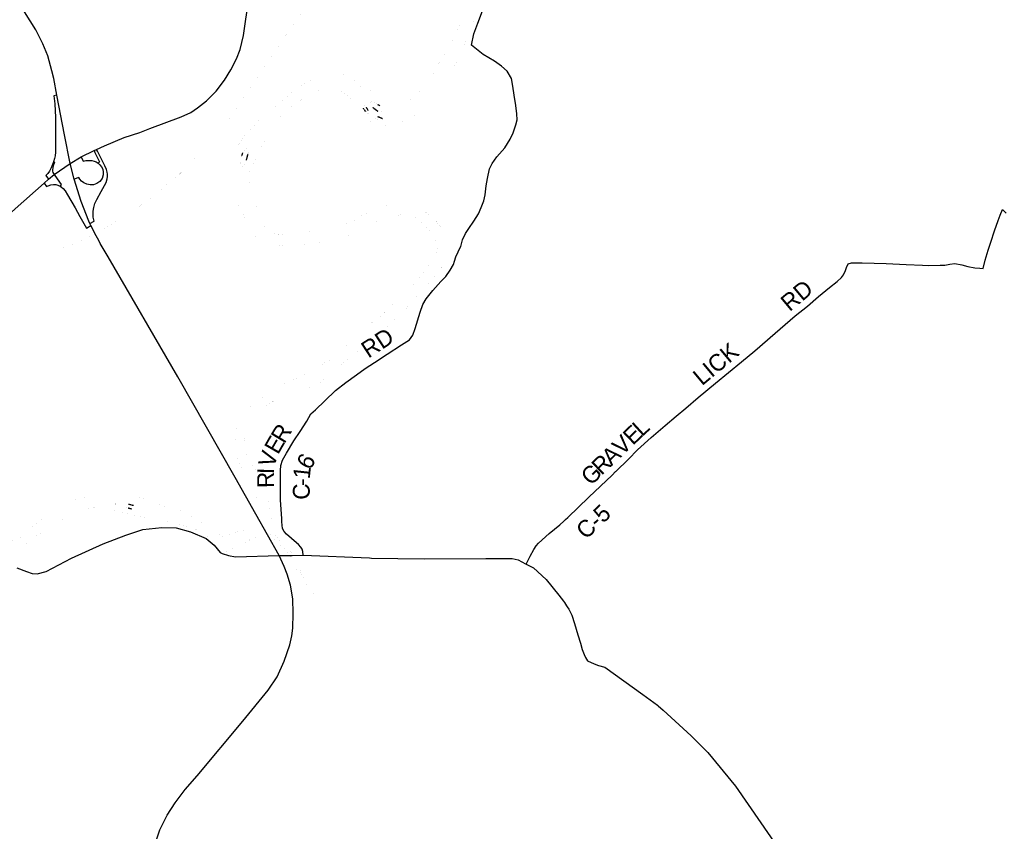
# Model space of a CAD drawing. Header units: feet. Extents: x 2045852 to 2423567, y 671180 to 1091522.
# Tile 11 of 101: x 2230637 to 2248180, y 824036 to 838496. Entities that reach past the tile are written whole.
import ezdxf

# ---------------------------------------------------------------- set-up
doc = ezdxf.new("R2010")
doc.units = ezdxf.units.FT
doc.header["$MEASUREMENT"] = 0
doc.linetypes.add('rr2', pattern=[0])
doc.linetypes.add('stream', pattern=[1.4, 0.7, -0.1, 0.1, -0.1, 0.1, -0.1, 0.1, -0.1])
for name, color, linetype in [('GM_X_County_Road', 3, 'Continuous'), ('GM_X_County_Road_Text', 3, 'Continuous'), ('GM_X_Interchange_Ramps', 1, 'Continuous'), ('GM_X_Interstate_Route', 1, 'Continuous'), ('GM_X_Major_River', 5, 'stream'), ('GM_X_Rail_Line', 7, 'rr2'), ('GM_X_State_Route', 1, 'Continuous'), ('GM_X_US_Route', 1, 'Continuous')]:
    doc.layers.add(name, color=color, linetype=linetype)
doc.styles.add('Style-font30', font='font30.shx')

msp = doc.modelspace()

# ---------------------------------------------------------------- linework, layer by layer
at = {"layer": 'GM_X_County_Road', "flags": 128}
for points in [[(2238385, 834197), (2238410, 834270), (2238448, 834359), (2238458, 834381), (2238495, 834456), (2238527, 834575), (2238580, 834686), (2238641, 834779), (2238728, 834909), (2238811, 835040), (2238859, 835153), (2238906, 835270), (2238931, 835375), (2238951, 835535), (2238974, 835664), (2239007, 835837), (2239054, 835936), (2239137, 836055), (2239280, 836214), (2239375, 836368), (2239429, 836483), (2239478, 836624), (2239499, 836714), (2239497, 836821), (2239475, 836969), (2239445, 837149), (2239421, 837309), (2239397, 837451), (2239325, 837577), (2239222, 837668), (2239094, 837758), (2238895, 837878), (2238778, 837973), (2238686, 838042), (2238730, 838245), (2238798, 838434), (2238884, 838656)], [(2245397, 834144), (2245455, 834165), (2245650, 834163), (2246074, 834151), (2246432, 834136), (2246722, 834122), (2246824, 834119), (2247040, 834120), (2247120, 834123), (2247210, 834140), (2247300, 834151), (2247424, 834131), (2247532, 834101), (2247655, 834076), (2247747, 834070), (2247805, 834063), (2247839, 834209), (2247895, 834390), (2247939, 834535), (2248004, 834735), (2248072, 834916), (2248104, 835013), (2248147, 835115), (2248216, 835048)], [(2235310, 829549), (2235305, 829605), (2235283, 829942), (2235286, 830149), (2235286, 830317), (2235282, 830467), (2235287, 830552), (2235320, 830646), (2235393, 830774), (2235520, 830996), (2235633, 831158), (2235753, 831342), (2235826, 831474), (2235905, 831543), (2236074, 831708), (2236265, 831887), (2236446, 832034), (2236637, 832168), (2236790, 832279), (2236959, 832391), (2237183, 832535), (2237438, 832701), (2237583, 832795), (2237639, 832874), (2237683, 832993), (2237770, 833285), (2237818, 833424), (2237877, 833525), (2237996, 833673), (2238143, 833829), (2238230, 833919), (2238307, 834032), (2238364, 834137), (2238385, 834197)], [(2241256, 830445), (2241483, 830667), (2241645, 830830), (2241886, 831054), (2242136, 831268), (2242335, 831435), (2242506, 831578), (2242725, 831763), (2243033, 832018), (2243498, 832403), (2243735, 832599), (2244099, 832913), (2244454, 833219), (2244671, 833394), (2244872, 833563), (2245063, 833726), (2245200, 833834), (2245278, 833906), (2245313, 833950), (2245348, 834027), (2245366, 834081), (2245397, 834144)], [(2239659, 828793), (2239731, 828937), (2239799, 829056), (2239837, 829122), (2239878, 829171), (2240073, 829340), (2240262, 829499), (2240331, 829564), (2240361, 829592), (2240401, 829630), (2240780, 829992), (2241191, 830380), (2241255, 830444), (2241256, 830445)], [(2235689, 828954), (2235680, 829023), (2235667, 829061), (2235644, 829100), (2235604, 829146), (2235570, 829177), (2235391, 829332), (2235348, 829380), (2235320, 829430), (2235310, 829549)]]:
    msp.add_lwpolyline(points, dxfattribs=at)
at = {"layer": 'GM_X_Interchange_Ramps', "flags": 128}
for points in [[(2231299, 837154), (2231244, 837142), (2231260, 837000), (2231276, 836752), (2231273, 836377), (2231273, 836138), (2231267, 836072), (2231258, 836021), (2231241, 835963), (2231224, 835915), (2231200, 835858), (2231166, 835799), (2231137, 835758), (2231105, 835718), (2231151, 835655)], [(2231888, 834863), (2231964, 834906), (2231948, 834975), (2231943, 835031), (2231944, 835087), (2231955, 835152), (2231978, 835219), (2232014, 835295), (2232091, 835433), (2232176, 835597), (2232197, 835663), (2232202, 835701), (2232202, 835747), (2232198, 835782), (2232183, 835828), (2232153, 835893), (2232021, 836154), (2232006, 836184)], [(2231961, 836164), (2231976, 836132), (2232060, 835962), (2232034, 835940)], [(2231731, 836053), (2231769, 835976), (2231816, 835986), (2231865, 835989), (2231922, 835987), (2231961, 835978), (2232002, 835961), (2232034, 835940), (2232063, 835912), (2232095, 835872), (2232115, 835834), (2232125, 835782), (2232125, 835730), (2232106, 835666), (2232066, 835611), (2232011, 835575), (2231951, 835555), (2231891, 835555), (2231835, 835565), (2231778, 835590), (2231740, 835622), (2231710, 835657), (2231691, 835685), (2231606, 835655)], [(2231241, 835963), (2231254, 835958), (2231234, 835891), (2231227, 835854), (2231223, 835824), (2231224, 835798), (2231229, 835776), (2231251, 835739)], [(2231251, 835739), (2231265, 835718), (2231374, 835557), (2231356, 835532)], [(2231070, 835585), (2231114, 835522), (2231143, 835536), (2231193, 835553), (2231240, 835558), (2231280, 835557), (2231319, 835547), (2231356, 835532), (2231384, 835512), (2231409, 835490), (2231446, 835446), (2231488, 835375), (2231624, 835143), (2231708, 834987), (2231829, 834784), (2231906, 834827)]]:
    msp.add_lwpolyline(points, dxfattribs=at)
at = {"layer": 'GM_X_Interstate_Route', "flags": 128}
for points in [[(2231437, 836442), (2231299, 837154), (2231242, 837451), (2231211, 837583), (2231136, 837852), (2231050, 838067), (2230927, 838315), (2230721, 838638)], [(2231535, 835934), (2231437, 836442)], [(2232211, 834271), (2232073, 834507), (2232046, 834560), (2232001, 834647), (2231906, 834827), (2231888, 834863), (2231868, 834904), (2231729, 835259), (2231606, 835655), (2231535, 835934)], [(2234661, 830011), (2234476, 830338), (2233453, 832132), (2232211, 834271)], [(2234844, 829689), (2234661, 830011)], [(2235260, 828953), (2234844, 829689)], [(2233059, 823831), (2233133, 824061), (2233265, 824326), (2233408, 824541), (2233584, 824783), (2233800, 825023), (2234612, 826000), (2235064, 826551), (2235223, 826786), (2235347, 827068), (2235447, 827359), (2235485, 827517), (2235502, 827655), (2235512, 827916), (2235501, 828181), (2235459, 828419), (2235404, 828618), (2235349, 828757), (2235260, 828953)]]:
    msp.add_lwpolyline(points, dxfattribs=at)
at = {"layer": 'GM_X_Major_River'}
for p, q in [((2236754, 836920), (2236799, 836859)), ((2236845, 836881), (2236816, 836931)), ((2236928, 836932), (2237017, 836867)), ((2237056, 836962), (2237020, 836978)), ((2237099, 836732), (2237019, 836765)), ((2234607, 836126), (2234591, 836068)), ((2234678, 835995), (2234707, 836107)), ((2232663, 829838), (2232578, 829861)), ((2232569, 829799), (2232626, 829783))]:
    msp.add_line(p, q, dxfattribs=at)
at = {"layer": 'GM_X_Major_River', "ltscale": 0.333, "const_width": 0.18, "flags": 128}
for points in [[(2239090, 841961), (2239061, 841904), (2239019, 841835), (2238980, 841767), (2238961, 841706), (2238943, 841656), (2238916, 841586), (2238889, 841519), (2238854, 841447), (2238827, 841372), (2238807, 841310), (2238786, 841243), (2238775, 841193), (2238763, 841141), (2238742, 841068), (2238717, 841000), (2238700, 840935), (2238681, 840865), (2238667, 840801), (2238664, 840736), (2238671, 840664), (2238684, 840598), (2238709, 840528), (2238723, 840469), (2238728, 840414), (2238727, 840360), (2238740, 840286), (2238751, 840218), (2238757, 840164), (2238766, 840102), (2238771, 840032), (2238774, 839964), (2238775, 839902), (2238779, 839852), (2238792, 839780), (2238793, 839730), (2238802, 839664), (2238804, 839610), (2238809, 839545), (2238812, 839479), (2238819, 839419), (2238809, 839351), (2238798, 839281), (2238781, 839216), (2238766, 839150), (2238749, 839088), (2238725, 839017), (2238696, 838947), (2238671, 838884), (2238642, 838816), (2238611, 838747), (2238581, 838685), (2238556, 838614), (2238535, 838552), (2238508, 838485), (2238478, 838415), (2238449, 838340), (2238418, 838272), (2238391, 838203), (2238356, 838139), (2238316, 838068), (2238277, 838001), (2238238, 837931), (2238189, 837868), (2238150, 837797), (2238108, 837729), (2238077, 837664), (2238042, 837600), (2238001, 837533), (2237965, 837472), (2237922, 837400), (2237879, 837347), (2237825, 837286), (2237768, 837221), (2237764, 837199)], [(2236780, 836768), (2236804, 836752), (2236863, 836693), (2236992, 836622), (2237057, 836607), (2237123, 836604), (2237195, 836607), (2237261, 836626), (2237323, 836645), (2237388, 836671), (2237458, 836690), (2237512, 836713), (2237578, 836746), (2237645, 836783), (2237707, 836820), (2237763, 836862), (2237822, 836935), (2237881, 837004), (2237944, 837065), (2238006, 837128), (2238043, 837181), (2238082, 837245), (2238137, 837318), (2238171, 837373), (2238210, 837433), (2238259, 837502), (2238303, 837557), (2238340, 837617), (2238393, 837684), (2238437, 837751), (2238478, 837821), (2238511, 837884), (2238528, 837950), (2238543, 838017), (2238565, 838069), (2238590, 838134), (2238615, 838200), (2238633, 838252), (2238656, 838313), (2238683, 838385), (2238707, 838436), (2238740, 838508), (2238767, 838573), (2238794, 838641), (2238814, 838692), (2238835, 838774), (2238856, 838846), (2238873, 838915), (2238890, 838981), (2238907, 839058), (2238920, 839120), (2238936, 839188), (2238945, 839258), (2238956, 839315), (2238969, 839385), (2238990, 839451), (2239008, 839518), (2239017, 839588), (2239020, 839648), (2239025, 839714), (2239027, 839765), (2239034, 839833), (2239037, 839905), (2239036, 839965), (2239033, 840023), (2239037, 840073), (2239042, 840140), (2239031, 840194), (2239029, 840244), (2239014, 840306), (2239011, 840360), (2239003, 840418), (2239000, 840480), (2239007, 840560), (2239012, 840628), (2239019, 840695), (2239012, 840767), (2239009, 840835), (2239005, 840887), (2238994, 840955), (2238987, 841005)], [(2237379, 837074), (2237305, 837089), (2237239, 837107), (2237176, 837130), (2237112, 837149), (2237046, 837168), (2236983, 837190), (2236913, 837221), (2236850, 837240), (2236780, 837263), (2236717, 837291), (2236657, 837356), (2236596, 837427), (2236527, 837463), (2236460, 837496), (2236394, 837525), (2236324, 837536), (2236254, 837545), (2236185, 837539), (2236119, 837532), (2236054, 837511), (2235980, 837482), (2235920, 837459), (2235850, 837436), (2235782, 837405), (2235715, 837364), (2235649, 837322), (2235578, 837267), (2235510, 837224), (2235443, 837167), (2235381, 837116), (2235314, 837063), (2235247, 837006), (2235197, 836951), (2235122, 836886), (2235056, 836833), (2235003, 836778), (2234944, 836734), (2234882, 836687), (2234817, 836620), (2234765, 836561), (2234708, 836506), (2234659, 836446), (2234605, 836381), (2234566, 836316), (2234533, 836266), (2234499, 836211), (2234490, 836151), (2234475, 836075), (2234462, 836024), (2234452, 835974), (2234445, 835922), (2234438, 835842), (2234443, 835772), (2234457, 835631), (2234467, 835559), (2234478, 835491), (2234477, 835425), (2234484, 835355), (2234507, 835285), (2234522, 835233), (2234555, 835162), (2234594, 835094), (2234625, 835018), (2234663, 834952), (2234700, 834877), (2234737, 834803), (2234778, 834743), (2234825, 834664), (2234878, 834596), (2234945, 834549), (2234998, 834512), (2235066, 834480), (2235128, 834477), (2235200, 834474), (2235269, 834467), (2235333, 834474), (2235399, 834478), (2235463, 834477), (2235539, 834476), (2235597, 834477), (2235651, 834486), (2235701, 834492), (2235755, 834487), (2235829, 834498), (2235895, 834505), (2235967, 834529), (2236039, 834544), (2236095, 834551), (2236161, 834560), (2236233, 834569), (2236301, 834578), (2236365, 834594), (2236446, 834630), (2236522, 834657), (2236602, 834686), (2236666, 834718), (2236729, 834743), (2236807, 834794), (2236875, 834833), (2236922, 834854)], [(2234938, 836200), (2234956, 836251), (2234985, 836307), (2235020, 836372), (2235061, 836442), (2235095, 836495), (2235138, 836568), (2235175, 836632), (2235234, 836707), (2235292, 836768), (2235349, 836827), (2235416, 836900), (2235480, 836955), (2235533, 836991), (2235597, 837030), (2235662, 837079), (2235728, 837130), (2235801, 837175), (2235873, 837196), (2235939, 837223), (2235993, 837252), (2236059, 837278), (2236120, 837299), (2236193, 837286), (2236261, 837265), (2236333, 837238), (2236402, 837199), (2236463, 837147), (2236528, 837090), (2236581, 837020), (2236630, 836955), (2236668, 836893), (2236719, 836828), (2236780, 836768)], [(2237764, 837199), (2237707, 837140), (2237644, 837082), (2237574, 837063), (2237508, 837058), (2237440, 837057), (2237379, 837074)], [(2237020, 836978), (2236955, 837017), (2236885, 837042), (2236873, 836992), (2236928, 836932)], [(2236816, 836931), (2236763, 836994), (2236703, 836988), (2236754, 836920)], [(2236799, 836859), (2236854, 836813), (2236845, 836881)], [(2237017, 836867), (2237080, 836844), (2237113, 836903), (2237056, 836962)], [(2237019, 836765), (2236967, 836742), (2237039, 836713), (2237099, 836732)], [(2234707, 836107), (2234730, 836168), (2234740, 836218), (2234672, 836205), (2234614, 836140), (2234607, 836126)], [(2237218, 833054), (2237228, 833064), (2237281, 833127), (2237346, 833182), (2237408, 833233), (2237469, 833289), (2237528, 833348), (2237574, 833409), (2237633, 833480), (2237680, 833543), (2237742, 833607), (2237807, 833674), (2237874, 833739), (2237929, 833808), (2237987, 833867), (2238042, 833932), (2238099, 833997), (2238138, 834059), (2238164, 834110), (2238201, 834178), (2238224, 834247), (2238239, 834315), (2238254, 834389), (2238270, 834458), (2238275, 834510), (2238268, 834570), (2238249, 834632), (2238209, 834697), (2238162, 834761), (2238117, 834829), (2238072, 834892), (2238013, 834950), (2237944, 835011), (2237885, 835060), (2237815, 835101), (2237752, 835139), (2237684, 835180), (2237615, 835201), (2237547, 835212), (2237483, 835218), (2237411, 835217), (2237361, 835210), (2237309, 835201), (2237241, 835197), (2237175, 835182), (2237105, 835165), (2237053, 835152), (2236979, 835131), (2236903, 835094), (2236836, 835061), (2236768, 835030), (2236694, 834995), (2236625, 834942), (2236559, 834902), (2236501, 834873), (2236442, 834850), (2236376, 834837), (2236312, 834824), (2236260, 834810), (2236186, 834789), (2236134, 834774), (2236084, 834773), (2236020, 834763), (2235954, 834756), (2235900, 834745), (2235826, 834736), (2235762, 834721), (2235712, 834715), (2235658, 834700), (2235584, 834675), (2235520, 834666), (2235466, 834662), (2235414, 834671), (2235352, 834668), (2235302, 834670), (2235236, 834669), (2235160, 834686), (2235109, 834711), (2235048, 834759), (2234988, 834816), (2234943, 834888), (2234922, 834940), (2234901, 834997), (2234876, 835083), (2234857, 835139), (2234840, 835209), (2234816, 835269), (2234793, 835345), (2234778, 835405), (2234763, 835461), (2234740, 835535), (2234723, 835605), (2234729, 835663), (2234734, 835719), (2234737, 835797), (2234758, 835848), (2234798, 835916), (2234827, 835993), (2234870, 836063), (2234907, 836130), (2234938, 836200)], [(2234591, 836068), (2234576, 835996), (2234577, 835929), (2234596, 835862), (2234651, 835928), (2234678, 835995)], [(2236922, 834854), (2236988, 834895), (2237058, 834928), (2237119, 834959), (2237183, 834983), (2237251, 835002), (2237305, 835009), (2237375, 835012), (2237441, 835031), (2237491, 835011), (2237559, 835016), (2237624, 835001), (2237686, 834968), (2237757, 834922), (2237808, 834863), (2237869, 834803), (2237919, 834758), (2237970, 834692), (2238021, 834633), (2238042, 834567), (2238065, 834493), (2238076, 834423), (2238069, 834347), (2238043, 834285), (2238008, 834220), (2237965, 834153), (2237912, 834095), (2237861, 834020), (2237801, 833949), (2237738, 833878)], [(2237738, 833878), (2237681, 833805), (2237628, 833740), (2237568, 833679), (2237505, 833606), (2237440, 833562), (2237382, 833517), (2237319, 833454), (2237251, 833389), (2237200, 833338), (2237093, 833229), (2237030, 833186), (2236962, 833137), (2236891, 833090), (2236813, 833033), (2236748, 832972), (2236692, 832933), (2236637, 832868), (2236585, 832824), (2236522, 832769), (2236411, 832643), (2236348, 832582), (2236289, 832527), (2236215, 832476), (2236140, 832417), (2236078, 832386), (2236011, 832338), (2235939, 832291), (2235872, 832248), (2235794, 832207), (2235722, 832174), (2235653, 832141), (2235601, 832116), (2235531, 832083), (2235465, 832062), (2235391, 832037), (2235322, 832000), (2235252, 831949), (2235191, 831911), (2235127, 831878), (2235063, 831835), (2235002, 831792), (2234934, 831749), (2234873, 831708), (2234803, 831657), (2234738, 831594), (2234673, 831534), (2234621, 831469), (2234588, 831408), (2234549, 831340), (2234520, 831271), (2234500, 831209), (2234489, 831138), (2234484, 831086), (2234481, 831036), (2234483, 830984), (2234486, 830934), (2234495, 830866), (2234505, 830814), (2234504, 830756), (2234517, 830686), (2234532, 830634), (2234563, 830568), (2234602, 830499), (2234643, 830431), (2234680, 830355), (2234725, 830278), (2234748, 830210), (2234783, 830140), (2234814, 830066), (2234887, 829931), (2234906, 829857), (2234917, 829795), (2234924, 829727), (2234927, 829663), (2234916, 829597), (2234888, 829542), (2234831, 829485), (2234769, 829467), (2234705, 829440), (2234640, 829407), (2234586, 829388), (2234520, 829371), (2234454, 829352), (2234380, 829334), (2234314, 829311), (2234248, 829294), (2234182, 829329), (2234117, 829372), (2233980, 829463), (2233915, 829498), (2233850, 829556), (2233790, 829595), (2233723, 829632), (2233659, 829671), (2233594, 829705), (2233525, 829744), (2233475, 829767), (2233409, 829789), (2233344, 829804), (2233316, 829812)], [(2235879, 828242), (2235858, 828318), (2235850, 828362), (2235808, 828454), (2235761, 828491), (2235717, 828538), (2235682, 828577), (2235650, 828627), (2235628, 828704), (2235610, 828757), (2235584, 828864), (2235538, 828919), (2235457, 829028), (2235286, 829201), (2235093, 829422), (2235096, 829447), (2235117, 829499), (2235123, 829551), (2235116, 829623), (2235111, 829675), (2235100, 829751), (2235087, 829813), (2235074, 829871), (2235066, 829937), (2235055, 830001), (2235040, 830065), (2235019, 830127), (2234969, 830263), (2234938, 830326), (2234881, 830398), (2234847, 830463), (2234792, 830535), (2234755, 830599), (2234726, 830660), (2234687, 830728), (2234664, 830782), (2234647, 830844), (2234643, 830908), (2234634, 830976), (2234639, 831028), (2234656, 831094), (2234665, 831163), (2234681, 831213), (2234714, 831277), (2234751, 831340), (2234790, 831409), (2234856, 831468), (2234913, 831532), (2234969, 831583), (2235030, 831626), (2235102, 831671), (2235171, 831706), (2235225, 831725), (2235301, 831748), (2235363, 831776), (2235430, 831809), (2235494, 831830), (2235546, 831845), (2235616, 831870), (2235684, 831889), (2235744, 831915), (2235821, 831950), (2235887, 831971), (2235943, 831994), (2236004, 832051), (2236076, 832114), (2236141, 832163), (2236204, 832224), (2236264, 832279), (2236329, 832325), (2236393, 832386), (2236456, 832427), (2236528, 832478), (2236589, 832525), (2236651, 832580), (2236720, 832645), (2236774, 832688), (2236833, 832724), (2236900, 832787), (2236964, 832840), (2237029, 832883), (2237095, 832930), (2237154, 832999), (2237218, 833054)], [(2233316, 829812), (2233252, 829813), (2233186, 829832), (2233123, 829861), (2233055, 829893), (2232982, 829918), (2232932, 829933), (2232870, 829958), (2232803, 829982), (2232739, 829997), (2232671, 830014), (2232616, 830032), (2232550, 830049), (2232484, 830062), (2232414, 830071), (2232339, 830072), (2232201, 830071), (2232129, 830060), (2232061, 830051), (2231993, 830046), (2231927, 830027), (2231875, 830011), (2231806, 829992), (2231734, 829971), (2231678, 829952), (2231622, 829940), (2231552, 829901), (2231493, 829868)], [(2231493, 829868), (2231431, 829831), (2231363, 829792), (2231300, 829757), (2231228, 829710), (2231159, 829671), (2231107, 829641), (2231041, 829600), (2230978, 829547), (2230910, 829494), (2230845, 829449), (2230772, 829384), (2230708, 829319), (2230645, 829267), (2230583, 829242), (2230531, 829221), (2230463, 829210), (2230393, 829193), (2230324, 829181), (2230256, 829174), (2230186, 829167), (2230051, 829165), (2229981, 829162), (2229909, 829168), (2229839, 829181), (2229772, 829198), (2229706, 829209), (2229642, 829221), (2229576, 829230), (2229526, 829235), (2229471, 829239), (2229399, 829248), (2229327, 829265), (2229277, 829264), (2229221, 829266), (2229155, 829263), (2229105, 829262), (2229031, 829247), (2228977, 829243), (2228911, 829240), (2228844, 829241), (2228772, 829246), (2228710, 829254), (2228660, 829259), (2228604, 829264), (2228554, 829266), (2228504, 829261), (2228446, 829258), (2228373, 829259), (2228303, 829249), (2228247, 829246), (2228197, 829243), (2228133, 829257), (2228029, 829271), (2227960, 829283), (2227898, 829304), (2227836, 829327), (2227767, 829344), (2227695, 829365), (2227627, 829385), (2227560, 829396), (2227510, 829395), (2227460, 829403), (2227396, 829412), (2227344, 829419), (2227275, 829422), (2227209, 829428), (2227143, 829431), (2227081, 829432), (2227031, 829434), (2226963, 829433), (2226891, 829430), (2226825, 829433), (2226771, 829432), (2226706, 829436), (2226638, 829445), (2226588, 829454), (2226518, 829463), (2226451, 829477), (2226381, 829488), (2226319, 829495), (2226253, 829510), (2226186, 829531), (2226136, 829547), (2226076, 829566), (2226011, 829577), (2225939, 829590), (2225873, 829606), (2225821, 829605), (2225752, 829612), (2225700, 829622), (2225636, 829631), (2225568, 829650), (2225493, 829661), (2225425, 829670), (2225359, 829667), (2225295, 829677), (2225225, 829686), (2225156, 829691), (2225090, 829692), (2225068, 829680)], [(2232578, 829861), (2232514, 829868), (2232446, 829877), (2232394, 829879), (2232324, 829884), (2232379, 829830), (2232441, 829817), (2232507, 829816), (2232569, 829799)], [(2232626, 829783), (2232686, 829766), (2232756, 829741), (2232776, 829791), (2232715, 829824), (2232663, 829838)], [(2231281, 829539), (2231348, 829574), (2231420, 829596), (2231486, 829615), (2231554, 829646), (2231619, 829679), (2231691, 829722), (2231763, 829751), (2231818, 829766), (2231870, 829782), (2231936, 829799), (2231998, 829800), (2232064, 829805), (2232131, 829793), (2232199, 829786), (2232273, 829773), (2232347, 829754), (2232414, 829733), (2232486, 829717), (2232538, 829708), (2232603, 829691), (2232655, 829673), (2232727, 829646), (2232796, 829639), (2232856, 829624), (2232924, 829606), (2232974, 829599), (2233041, 829588), (2233109, 829575), (2233177, 829567), (2233245, 829566), (2233312, 829557), (2233372, 829530), (2233502, 829505), (2233571, 829484), (2233635, 829465), (2233710, 829448), (2233778, 829418), (2233845, 829383), (2233915, 829344)], [(2224902, 829558), (2224942, 829546), (2225014, 829533), (2225078, 829526), (2225143, 829520), (2225207, 829521), (2225271, 829512), (2225339, 829509), (2225401, 829488), (2225468, 829448), (2225520, 829443), (2225589, 829422), (2225661, 829397), (2225723, 829375), (2225790, 829358), (2225858, 829337), (2225933, 829316), (2226001, 829303), (2226067, 829295), (2226117, 829290), (2226167, 829283), (2226222, 829277), (2226290, 829270), (2226344, 829269), (2226408, 829268), (2226474, 829264), (2226538, 829255), (2226607, 829246), (2226667, 829233), (2226717, 829225), (2226789, 829214), (2226842, 829201), (2226906, 829190), (2226958, 829186), (2227020, 829179), (2227070, 829174), (2227136, 829174), (2227202, 829185), (2227252, 829188), (2227317, 829181), (2227391, 829173), (2227465, 829158), (2227529, 829153), (2227600, 829144), (2227650, 829141), (2227716, 829129), (2227786, 829122), (2227856, 829113), (2227923, 829106), (2227977, 829098), (2228049, 829097), (2228115, 829092), (2228185, 829089), (2228251, 829088), (2228320, 829072), (2228388, 829063), (2228458, 829054), (2228532, 829057), (2228588, 829060), (2228658, 829061), (2228727, 829055), (2228777, 829052), (2228835, 829047), (2228897, 829047), (2228959, 829044), (2229033, 829025), (2229104, 829012), (2229158, 829010), (2229222, 829019), (2229284, 829028), (2229350, 829033), (2229420, 829032), (2229484, 829032), (2229554, 829023), (2229625, 829016), (2229693, 829009), (2229767, 829014), (2229819, 829020), (2229887, 829025), (2229955, 829020), (2230023, 829007), (2230085, 829001), (2230152, 828992), (2230214, 828991), (2230264, 828994), (2230334, 828994), (2230386, 829011), (2230456, 829030), (2230510, 829049), (2230565, 829067), (2230635, 829100), (2230701, 829131), (2230752, 829164), (2230806, 829202), (2230858, 829245), (2230929, 829306), (2230999, 829335), (2231072, 829402), (2231143, 829447), (2231213, 829492), (2231281, 829539)], [(2233915, 829344), (2233925, 829330), (2233988, 829287), (2234053, 829229), (2234118, 829180), (2234173, 829117), (2234237, 829069), (2234302, 829020), (2234368, 829045), (2234436, 829072), (2234497, 829101), (2234559, 829137), (2234611, 829162), (2234670, 829193), (2234734, 829228), (2234798, 829254), (2234862, 829281), (2234913, 829304), (2234983, 829339), (2235035, 829378), (2235043, 829384), (2235151, 829270), (2235263, 829147), (2235416, 829008), (2235458, 828938), (2235513, 828854), (2235564, 828732), (2235581, 828642), (2235613, 828545), (2235653, 828518), (2235700, 828479), (2235717, 828461), (2235747, 828434), (2235813, 828372), (2235836, 828323), (2235879, 828242)]]:
    msp.add_lwpolyline(points, dxfattribs=at)
at = {"layer": 'GM_X_Rail_Line', "ltscale": 0.125, "const_width": 0.18, "flags": 128}
msp.add_lwpolyline([(2217950, 829261), (2220429, 830219), (2223258, 831294), (2226721, 832615), (2228283, 833212), (2230773, 834169), (2231289, 834375), (2231632, 834520), (2231911, 834638), (2232118, 834755), (2232486, 834989), (2232865, 835240), (2233219, 835521), (2233481, 835741), (2233687, 835948), (2233888, 836163), (2234178, 836494), (2234371, 836730), (2236370, 839681), (2239297, 844043), (2241860, 847880), (2243422, 850190), (2244042, 851143), (2244624, 851951), (2245083, 852529), (2245381, 852893), (2245946, 853539), (2246324, 853932), (2246965, 854568), (2247872, 855375), (2248849, 856160), (2249634, 856748), (2250062, 857050), (2250291, 857196), (2250665, 857349), (2253230, 858010), (2255204, 858531), (2256220, 858797), (2256813, 858963), (2257260, 859107), (2257753, 859295), (2258222, 859486), (2259046, 859878), (2259815, 860274), (2262396, 861623), (2265232, 863100), (2268897, 865009), (2269251, 865203), (2269519, 865347), (2272899, 867636), (2273912, 868249), (2275248, 869153), (2275542, 869370), (2275765, 869561), (2275979, 869809), (2276186, 870107), (2277007, 871584), (2277189, 871927), (2277363, 872203), (2277530, 872405), (2277699, 872576), (2277900, 872702), (2278108, 872830), (2278294, 872913), (2278522, 872988), (2278782, 873019), (2279137, 873011), (2279460, 872974), (2279702, 872902), (2279907, 872846), (2280149, 872820), (2280451, 872858), (2281056, 872976), (2282029, 873161), (2284291, 873472), (2285443, 873685), (2285804, 873711), (2286259, 873663)], dxfattribs=at)
at = {"layer": 'GM_X_State_Route', "flags": 128}
for points in [[(2230588, 828733), (2230757, 828664), (2230856, 828632), (2230946, 828622), (2231106, 828667), (2231559, 828901), (2232123, 829156), (2232530, 829312), (2232830, 829411), (2233168, 829451), (2233425, 829444), (2233680, 829374), (2233961, 829253), (2234100, 829132), (2234206, 829001), (2234244, 828988), (2234360, 828950), (2234481, 828925), (2235260, 828953), (2235492, 828952), (2235689, 828954), (2236872, 828906), (2236908, 828905), (2237842, 828888), (2238941, 828899), (2239170, 828898), (2239312, 828895), (2239413, 828895), (2239521, 828874), (2239648, 828799), (2239659, 828793), (2239791, 828730), (2240016, 828523), (2240240, 828241), (2240327, 828134), (2240345, 828111), (2240382, 828054), (2240393, 828037)], [(2240393, 828037), (2240422, 827992), (2240472, 827889), (2240525, 827739), (2240580, 827535), (2240627, 827387), (2240661, 827277), (2240694, 827189), (2240716, 827135), (2240755, 827071), (2240875, 827019), (2240952, 826993), (2241060, 826960), (2241741, 826476), (2242000, 826283), (2242015, 826272), (2242100, 826195), (2242599, 825740), (2242895, 825438), (2243393, 824841), (2244243, 823610)]]:
    msp.add_lwpolyline(points, dxfattribs=at)
at = {"layer": 'GM_X_US_Route', "flags": 128}
for points in [[(2232953, 836555), (2233514, 836767), (2233686, 836845), (2233805, 836926), (2233965, 837052), (2234139, 837221), (2234283, 837420), (2234399, 837600), (2234497, 837800), (2234565, 837968), (2234622, 838215), (2234666, 838505), (2234693, 838700), (2234729, 838947), (2234794, 839112), (2234858, 839221), (2234917, 839320), (2235078, 839528), (2235182, 839631), (2235320, 839796), (2235457, 839971), (2235458, 839972)], [(2231535, 835934), (2231731, 836053), (2231961, 836164), (2232006, 836184), (2232145, 836247), (2232499, 836395), (2232778, 836489), (2232953, 836555)], [(2228991, 834029), (2229456, 834308), (2229953, 834630), (2230406, 834987), (2230558, 835124), (2231070, 835585), (2231151, 835655), (2231251, 835739), (2231535, 835934)]]:
    msp.add_lwpolyline(points, dxfattribs=at)

# ---------------------------------------------------------------- texts
at = {"layer": 'GM_X_County_Road_Text', "style": 'Style-font30'}
for s, rotation, p in [('RD', 39.7437, (2244355, 833284)), ('RD', 33.1478, (2236850, 832456)), ('LICK', 39.8419, (2242793, 831964)), ('R', 58.7799, (2235350, 830928)), ('E', 43.7423, (2241562, 830902)), ('L', 42.4112, (2241722, 831056)), ('E', 60.0675, (2235239, 830735)), ('V', 43.8416, (2241371, 830719)), ('V', 72.6284, (2235167, 830499)), ('6', 60.0305, (2235812, 830458)), ('R', 43.837, (2241003, 830366)), ('A', 43.8331, (2241181, 830536)), ('G', 43.8331, (2240813, 830183)), ('R', 90.6635, (2235171, 830154)), ('I', 88.4307, (2235168, 830397)), ('1', 83.9362, (2235803, 830305)), ('C', 90.4762, (2235806, 829945)), ('-', 90.4527, (2235804, 830191)), ('C-5', 43.3815, (2240725, 829223))]:
    msp.add_text(s, height=300, rotation=rotation, dxfattribs=at).set_placement(p)

doc.saveas('drawing.dxf')
